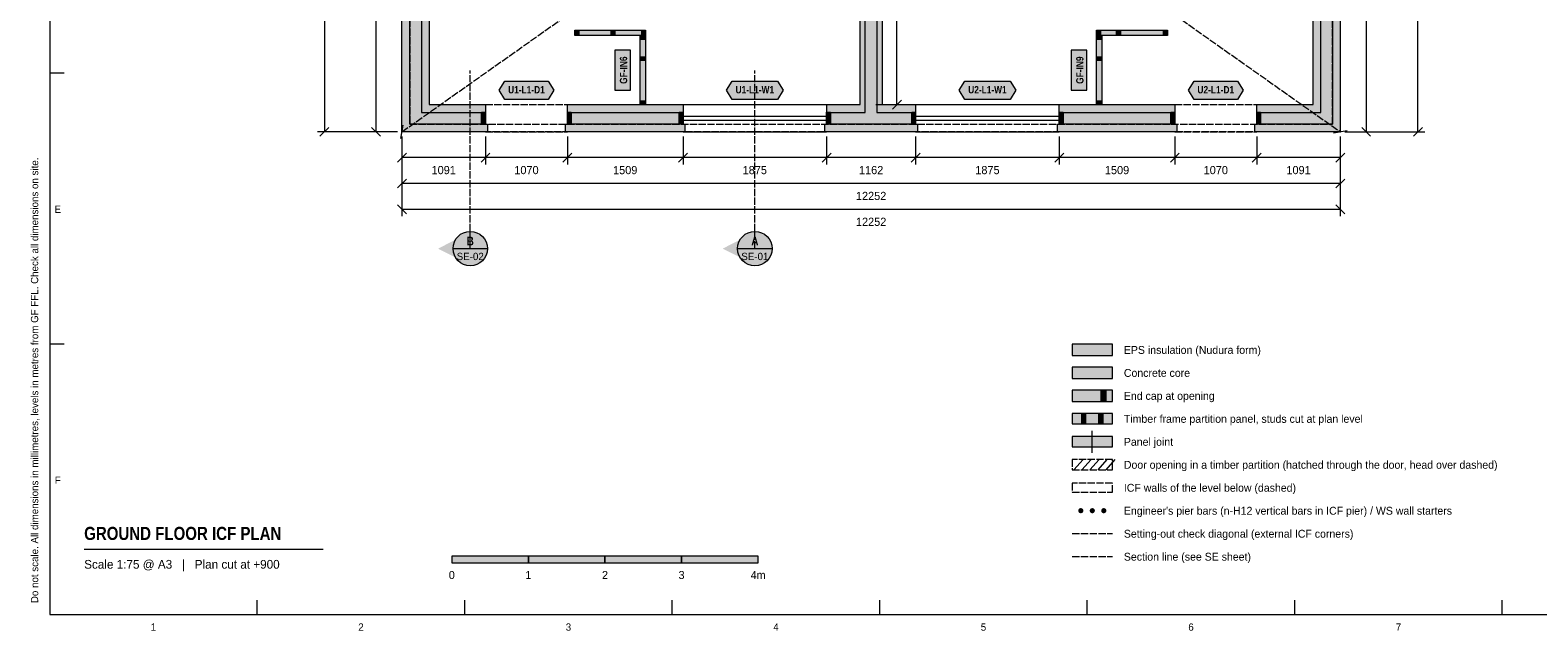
# Model space of a CAD drawing. Header units: millimetres. Extents: x 17 to 413, y 4 to 292.
# Tile 1 of 5: x 17 to 279, y 4 to 109. Entities that reach past the tile are written whole.
import ezdxf
from ezdxf.enums import TextEntityAlignment as Align

# ---------------------------------------------------------------- set-up
doc = ezdxf.new("R2010")
doc.units = ezdxf.units.MM
doc.linetypes.add('DASHED', pattern=[1.524, 1.27, -0.254])
for name, color, linetype in [('FILL-C_9E1A1A', 7, 'Continuous'), ('FILL-C_B2B2B5', 7, 'Continuous'), ('FILL-EPS', 7, 'Continuous'), ('FILL-INK', 7, 'Continuous'), ('FILL-RED', 7, 'Continuous'), ('FILL-TEAL_DK', 7, 'Continuous'), ('FILL-TIMBER', 7, 'Continuous'), ('FILL-WHITE', 7, 'Continuous'), ('LINE-C_85297A', 7, 'Continuous'), ('LINE-C_85297A-DASH', 7, 'DASHED'), ('LINE-INK', 7, 'Continuous'), ('LINE-INK-DASH', 7, 'DASHED'), ('LINE-RED', 7, 'Continuous'), ('LINE-RED-DASH', 7, 'DASHED'), ('LINE-STEEL_GREY', 7, 'Continuous'), ('LINE-STEEL_GREY-DASH', 7, 'DASHED'), ('LINE-TEAL_DK', 7, 'Continuous'), ('LINE-TIMBER_DK', 7, 'Continuous'), ('TEXT-INK', 7, 'Continuous'), ('TEXT-RED', 7, 'Continuous'), ('TEXT-STEEL_GREY', 7, 'Continuous'), ('TEXT-TEAL_DK', 7, 'Continuous')]:
    doc.layers.add(name, color=color, linetype=linetype)
doc.styles.add('OpenSansCondensed-Bold', font='OpenSansCondensed-Bold.ttf')

msp = doc.modelspace()

# ---------------------------------------------------------------- hatches: boundary and pattern name
at = {"layer": 'FILL-C_9E1A1A', "true_color": 0x9e1a1a}
h = msp.add_hatch(color=24, dxfattribs=at)
h.dxf.hatch_style = 1
h.paths.add_polyline_path([(199.95, 25.1), (199.93, 25.22), (199.89, 25.32), (199.82, 25.42), (199.72, 25.49), (199.62, 25.53), (199.5, 25.55), (199.38, 25.53), (199.28, 25.49), (199.18, 25.42), (199.11, 25.32), (199.07, 25.22), (199.05, 25.1), (199.07, 24.98), (199.11, 24.88), (199.18, 24.78), (199.28, 24.71), (199.38, 24.67), (199.5, 24.65), (199.62, 24.67), (199.72, 24.71), (199.82, 24.78), (199.89, 24.88), (199.93, 24.98)])
h = msp.add_hatch(color=24, dxfattribs=at)
h.dxf.hatch_style = 1
h.paths.add_polyline_path([(201.95, 25.1), (201.93, 25.22), (201.89, 25.32), (201.82, 25.42), (201.72, 25.49), (201.62, 25.53), (201.5, 25.55), (201.38, 25.53), (201.28, 25.49), (201.18, 25.42), (201.11, 25.32), (201.07, 25.22), (201.05, 25.1), (201.07, 24.98), (201.11, 24.88), (201.18, 24.78), (201.28, 24.71), (201.38, 24.67), (201.5, 24.65), (201.62, 24.67), (201.72, 24.71), (201.82, 24.78), (201.89, 24.88), (201.93, 24.98)])
h = msp.add_hatch(color=24, dxfattribs=at)
h.dxf.hatch_style = 1
h.paths.add_polyline_path([(203.95, 25.1), (203.93, 25.22), (203.89, 25.32), (203.82, 25.42), (203.72, 25.49), (203.62, 25.53), (203.5, 25.55), (203.38, 25.53), (203.28, 25.49), (203.18, 25.42), (203.11, 25.32), (203.07, 25.22), (203.05, 25.1), (203.07, 24.98), (203.11, 24.88), (203.18, 24.78), (203.28, 24.71), (203.38, 24.67), (203.5, 24.65), (203.62, 24.67), (203.72, 24.71), (203.82, 24.78), (203.89, 24.88), (203.93, 24.98)])
at = {"layer": 'FILL-C_B2B2B5', "true_color": 0xb2b2b5}
h = msp.add_hatch(color=253, dxfattribs=at)
h.dxf.hatch_style = 1
h.paths.add_polyline_path([(136.36, 203.05), (84.7, 203.05), (84.7, 94.45), (95.86, 94.45), (95.86, 92.42), (82.67, 92.42), (82.67, 205.08), (136.36, 205.08)])
h = msp.add_hatch(color=253, dxfattribs=at)
h.dxf.hatch_style = 1
h.paths.add_polyline_path([(150.63, 205.08), (175.36, 205.08), (175.36, 203.05), (164.02, 203.05), (164.02, 94.45), (170.75, 94.45), (170.75, 92.42), (155.26, 92.42), (155.26, 94.45), (161.98, 94.45), (161.98, 203.05), (150.63, 203.05)])
h = msp.add_hatch(color=253, dxfattribs=at)
h.dxf.hatch_style = 1
h.paths.add_polyline_path([(189.64, 205.08), (243.33, 205.08), (243.33, 92.42), (230.14, 92.42), (230.14, 94.45), (241.3, 94.45), (241.3, 203.05), (189.64, 203.05)])
h = msp.add_hatch(color=253, dxfattribs=at)
h.dxf.hatch_style = 1
h.paths.add_polyline_path([(110.14, 94.45), (130.25, 94.45), (130.25, 92.42), (110.14, 92.42)])
h = msp.add_hatch(color=253, dxfattribs=at)
h.dxf.hatch_style = 1
h.paths.add_polyline_path([(195.76, 94.45), (215.87, 94.45), (215.87, 92.42), (195.76, 92.42)])
h = msp.add_hatch(color=253, dxfattribs=at)
h.dxf.hatch_style = 1
h.paths.add_polyline_path([(198, 48.1), (205, 48.1), (205, 50.1), (198, 50.1)])
at = {"layer": 'FILL-EPS', "true_color": 0xccffff}
h = msp.add_hatch(color=7, dxfattribs=at)
h.dxf.hatch_style = 1
h.paths.add_polyline_path([(81.32, 206.43), (136.69, 206.43), (136.69, 205.09), (136.36, 205.09), (136.36, 205.08), (82.67, 205.08), (82.67, 92.42), (95.86, 92.42), (95.86, 92.41), (96.2, 92.41), (96.2, 91.07), (81.32, 91.07)])
h = msp.add_hatch(color=7, dxfattribs=at)
h.dxf.hatch_style = 1
h.paths.add_polyline_path([(189.64, 205.09), (189.3, 205.09), (189.3, 206.43), (244.68, 206.43), (244.68, 91.07), (229.81, 91.07), (229.81, 92.41), (230.14, 92.41), (230.14, 92.42), (243.33, 92.42), (243.33, 205.08), (189.64, 205.08)])
h = msp.add_hatch(color=7, dxfattribs=at)
h.dxf.hatch_style = 1
h.paths.add_polyline_path([(136.36, 201.69), (86.06, 201.69), (86.06, 95.81), (95.86, 95.81), (95.86, 94.45), (84.7, 94.45), (84.7, 203.05), (136.36, 203.05)])
h = msp.add_hatch(color=7, dxfattribs=at)
h.dxf.hatch_style = 1
h.paths.add_polyline_path([(150.63, 201.69), (150.63, 203.05), (161.98, 203.05), (161.98, 94.45), (155.26, 94.45), (155.26, 95.81), (161.1, 95.81), (161.1, 201.69)])
h = msp.add_hatch(color=7, dxfattribs=at)
h.dxf.hatch_style = 1
h.paths.add_polyline_path([(175.36, 201.69), (164.91, 201.69), (164.91, 95.81), (170.75, 95.81), (170.75, 94.45), (164.02, 94.45), (164.02, 203.05), (175.36, 203.05)])
h = msp.add_hatch(color=7, dxfattribs=at)
h.dxf.hatch_style = 1
h.paths.add_polyline_path([(239.94, 201.69), (189.64, 201.69), (189.64, 203.05), (241.3, 203.05), (241.3, 94.45), (230.14, 94.45), (230.14, 95.81), (239.94, 95.81)])
h = msp.add_hatch(color=7, dxfattribs=at)
h.dxf.hatch_style = 1
h.paths.add_polyline_path([(110.14, 95.81), (130.25, 95.81), (130.25, 94.45), (110.14, 94.45)])
h = msp.add_hatch(color=7, dxfattribs=at)
h.dxf.hatch_style = 1
h.paths.add_polyline_path([(195.76, 95.81), (215.87, 95.81), (215.87, 94.45), (195.76, 94.45)])
h = msp.add_hatch(color=7, dxfattribs=at)
h.dxf.hatch_style = 1
h.paths.add_polyline_path([(130.58, 92.41), (130.58, 91.07), (109.8, 91.07), (109.8, 92.41), (110.14, 92.41), (110.14, 92.42), (130.25, 92.42), (130.25, 92.41)])
h = msp.add_hatch(color=7, dxfattribs=at)
h.dxf.hatch_style = 1
h.paths.add_polyline_path([(170.75, 92.41), (171.08, 92.41), (171.08, 91.07), (154.92, 91.07), (154.92, 92.41), (155.26, 92.41), (155.26, 92.42), (170.75, 92.42)])
h = msp.add_hatch(color=7, dxfattribs=at)
h.dxf.hatch_style = 1
h.paths.add_polyline_path([(195.76, 92.41), (195.76, 92.42), (215.87, 92.42), (215.87, 92.41), (216.2, 92.41), (216.2, 91.07), (195.42, 91.07), (195.42, 92.41)])
h = msp.add_hatch(color=7, dxfattribs=at)
h.dxf.hatch_style = 1
h.paths.add_polyline_path([(198, 52.1), (205, 52.1), (205, 54.1), (198, 54.1)])
h = msp.add_hatch(color=7, dxfattribs=at)
h.dxf.hatch_style = 1
h.paths.add_polyline_path([(198, 44.1), (205, 44.1), (205, 46.1), (198, 46.1)])
at = {"layer": 'FILL-INK', "true_color": 0x14141a}
h = msp.add_hatch(color=250, dxfattribs=at)
h.dxf.hatch_style = 1
h.paths.add_polyline_path([(90, 16), (103.33, 16), (103.33, 17.2), (90, 17.2)])
h = msp.add_hatch(color=250, dxfattribs=at)
h.dxf.hatch_style = 1
h.paths.add_polyline_path([(116.67, 16), (130, 16), (130, 17.2), (116.67, 17.2)])
at = {"layer": 'FILL-RED', "true_color": 0xb81a1f}
h = msp.add_hatch(color=242, dxfattribs=at)
h.dxf.hatch_style = 1
h.paths.add_polyline_path([(87.61, 70.73), (93.21, 67.88), (93.21, 73.58)])
h = msp.add_hatch(color=242, dxfattribs=at)
h.dxf.hatch_style = 1
h.paths.add_polyline_path([(137.16, 70.73), (142.76, 67.88), (142.76, 73.58)])
at = {"layer": 'FILL-TEAL_DK', "true_color": 0x006b5c}
h = msp.add_hatch(color=126, dxfattribs=at)
h.dxf.hatch_style = 1
h.paths.add_polyline_path([(95.2, 92.42), (95.2, 94.46), (95.86, 94.46), (95.86, 92.42), (95.2, 92.42)])
h = msp.add_hatch(color=126, dxfattribs=at)
h.dxf.hatch_style = 1
h.paths.add_polyline_path([(110.13, 94.46), (110.8, 94.46), (110.8, 92.42), (110.13, 92.42)])
h = msp.add_hatch(color=126, dxfattribs=at)
h.dxf.hatch_style = 1
h.paths.add_polyline_path([(129.58, 94.46), (130.25, 94.46), (130.25, 92.42), (129.58, 92.42)])
h = msp.add_hatch(color=126, dxfattribs=at)
h.dxf.hatch_style = 1
h.paths.add_polyline_path([(155.25, 94.46), (155.92, 94.46), (155.92, 92.42), (155.25, 92.42)])
h = msp.add_hatch(color=126, dxfattribs=at)
h.dxf.hatch_style = 1
h.paths.add_polyline_path([(170.08, 94.46), (170.75, 94.46), (170.75, 92.42), (170.08, 92.42)])
h = msp.add_hatch(color=126, dxfattribs=at)
h.dxf.hatch_style = 1
h.paths.add_polyline_path([(195.75, 94.46), (196.42, 94.46), (196.42, 92.42), (195.75, 92.42)])
h = msp.add_hatch(color=126, dxfattribs=at)
h.dxf.hatch_style = 1
h.paths.add_polyline_path([(215.2, 94.46), (215.87, 94.46), (215.87, 92.42), (215.2, 92.42)])
h = msp.add_hatch(color=126, dxfattribs=at)
h.dxf.hatch_style = 1
h.paths.add_polyline_path([(230.14, 94.46), (230.8, 94.46), (230.8, 92.42), (230.14, 92.42)])
h = msp.add_hatch(color=126, dxfattribs=at)
h.dxf.hatch_style = 1
h.paths.add_polyline_path([(203, 44.1), (203.9, 44.1), (203.9, 46.1), (203, 46.1)])
at = {"layer": 'FILL-TIMBER', "true_color": 0xeddbb8}
h = msp.add_hatch(color=254, dxfattribs=at)
h.dxf.hatch_style = 1
h.paths.add_polyline_path([(112.09, 107.82), (111.68, 107.82), (111.42, 107.82), (111.42, 108.18), (111.42, 108.75), (111.84, 108.75), (112.09, 108.75), (112.09, 108.4)])
h = msp.add_hatch(color=254, dxfattribs=at)
h.dxf.hatch_style = 1
h.paths.add_polyline_path([(118.39, 107.82), (117.98, 107.82), (117.73, 107.82), (117.73, 108.18), (117.73, 108.75), (118.14, 108.75), (118.39, 108.75), (118.39, 108.4)])
h = msp.add_hatch(color=254, dxfattribs=at)
h.dxf.hatch_style = 1
h.paths.add_polyline_path([(123.75, 107.79), (123.75, 107.38), (123.75, 107.13), (123.39, 107.13), (122.81, 107.13), (122.81, 107.54), (122.81, 107.79), (123.17, 107.79)])
h = msp.add_hatch(color=254, dxfattribs=at)
h.dxf.hatch_style = 1
h.paths.add_polyline_path([(123.75, 107.82), (123.34, 107.82), (123.08, 107.82), (123.08, 108.18), (123.08, 108.75), (123.49, 108.75), (123.75, 108.75), (123.75, 108.4)])
h = msp.add_hatch(color=254, dxfattribs=at)
h.dxf.hatch_style = 1
h.paths.add_polyline_path([(202.92, 107.82), (202.51, 107.82), (202.25, 107.82), (202.25, 108.18), (202.25, 108.75), (202.66, 108.75), (202.92, 108.75), (202.92, 108.4)])
h = msp.add_hatch(color=254, dxfattribs=at)
h.dxf.hatch_style = 1
h.paths.add_polyline_path([(203.19, 107.79), (203.19, 107.38), (203.19, 107.13), (202.83, 107.13), (202.25, 107.13), (202.25, 107.54), (202.25, 107.79), (202.61, 107.79)])
h = msp.add_hatch(color=254, dxfattribs=at)
h.dxf.hatch_style = 1
h.paths.add_polyline_path([(206.39, 107.82), (205.98, 107.82), (205.73, 107.82), (205.73, 108.18), (205.73, 108.75), (206.14, 108.75), (206.39, 108.75), (206.39, 108.4)])
h = msp.add_hatch(color=254, dxfattribs=at)
h.dxf.hatch_style = 1
h.paths.add_polyline_path([(214.58, 107.82), (214.16, 107.82), (213.91, 107.82), (213.91, 108.18), (213.91, 108.75), (214.32, 108.75), (214.58, 108.75), (214.58, 108.4)])
h = msp.add_hatch(color=254, dxfattribs=at)
h.dxf.hatch_style = 1
h.paths.add_polyline_path([(123.75, 104.14), (123.75, 103.73), (123.75, 103.47), (123.39, 103.47), (122.81, 103.47), (122.81, 103.89), (122.81, 104.14), (123.17, 104.14)])
h = msp.add_hatch(color=254, dxfattribs=at)
h.dxf.hatch_style = 1
h.paths.add_polyline_path([(203.19, 104.14), (203.19, 103.73), (203.19, 103.47), (202.83, 103.47), (202.25, 103.47), (202.25, 103.89), (202.25, 104.14), (202.61, 104.14)])
h = msp.add_hatch(color=254, dxfattribs=at)
h.dxf.hatch_style = 1
h.paths.add_polyline_path([(123.75, 96.48), (123.75, 96.07), (123.75, 95.81), (123.39, 95.81), (122.81, 95.81), (122.81, 96.22), (122.81, 96.48), (123.17, 96.48)])
h = msp.add_hatch(color=254, dxfattribs=at)
h.dxf.hatch_style = 1
h.paths.add_polyline_path([(203.19, 96.48), (203.19, 96.07), (203.19, 95.81), (202.83, 95.81), (202.25, 95.81), (202.25, 96.22), (202.25, 96.48), (202.61, 96.48)])
h = msp.add_hatch(color=254, dxfattribs=at)
h.dxf.hatch_style = 1
h.paths.add_polyline_path([(199.6, 40.2), (200.4, 40.2), (200.4, 42), (199.6, 42)])
h = msp.add_hatch(color=254, dxfattribs=at)
h.dxf.hatch_style = 1
h.paths.add_polyline_path([(202.6, 40.2), (203.4, 40.2), (203.4, 42), (202.6, 42)])
at = {"layer": 'FILL-WHITE', "true_color": 0xfaf5e8}
h = msp.add_hatch(color=7, dxfattribs=at)
h.dxf.hatch_style = 1
h.paths.add_polyline_path([(111.42, 107.82), (111.42, 108.18), (111.42, 108.75), (111.84, 108.75), (112.09, 108.75), (117.73, 108.75), (118.14, 108.75), (118.39, 108.75), (123.08, 108.75), (123.49, 108.75), (123.75, 108.75), (123.75, 108.4), (123.75, 107.82), (123.34, 107.82), (123.08, 107.82), (118.39, 107.82), (117.98, 107.82), (117.73, 107.82), (112.09, 107.82), (111.68, 107.82)])
h = msp.add_hatch(color=7, dxfattribs=at)
h.dxf.hatch_style = 1
h.paths.add_polyline_path([(123.75, 95.81), (123.39, 95.81), (122.81, 95.81), (122.81, 96.22), (122.81, 96.48), (122.81, 103.47), (122.81, 103.89), (122.81, 104.14), (122.81, 107.13), (122.81, 107.54), (122.81, 107.79), (123.17, 107.79), (123.75, 107.79), (123.75, 107.38), (123.75, 107.13), (123.75, 104.14), (123.75, 103.73), (123.75, 103.47), (123.75, 96.48), (123.75, 96.07)])
h = msp.add_hatch(color=7, dxfattribs=at)
h.dxf.hatch_style = 1
h.paths.add_polyline_path([(202.25, 107.82), (202.25, 108.18), (202.25, 108.75), (202.66, 108.75), (202.92, 108.75), (205.73, 108.75), (206.14, 108.75), (206.39, 108.75), (213.91, 108.75), (214.32, 108.75), (214.58, 108.75), (214.58, 108.4), (214.58, 107.82), (214.16, 107.82), (213.91, 107.82), (206.39, 107.82), (205.98, 107.82), (205.73, 107.82), (202.92, 107.82), (202.51, 107.82)])
h = msp.add_hatch(color=7, dxfattribs=at)
h.dxf.hatch_style = 1
h.paths.add_polyline_path([(203.19, 95.81), (202.83, 95.81), (202.25, 95.81), (202.25, 96.22), (202.25, 96.48), (202.25, 103.47), (202.25, 103.89), (202.25, 104.14), (202.25, 107.13), (202.25, 107.54), (202.25, 107.79), (202.61, 107.79), (203.19, 107.79), (203.19, 107.38), (203.19, 107.13), (203.19, 104.14), (203.19, 103.73), (203.19, 103.47), (203.19, 96.48), (203.19, 96.07)])
at = {"layer": 'FILL-WHITE', "true_color": 0xffffff}
h = msp.add_hatch(color=7, dxfattribs=at)
h.dxf.hatch_style = 1
h.paths.add_polyline_path([(121.13, 98.31), (121.13, 105.29), (118.36, 105.29), (118.36, 98.31)])
h = msp.add_hatch(color=7, dxfattribs=at)
h.dxf.hatch_style = 1
h.paths.add_polyline_path([(200.57, 98.31), (200.57, 105.29), (197.8, 105.29), (197.8, 98.31)])
h = msp.add_hatch(color=7, dxfattribs=at)
h.dxf.hatch_style = 1
h.paths.add_polyline_path([(98.24, 98.31), (99.24, 99.91), (106.76, 99.91), (107.76, 98.31), (106.76, 96.71), (99.24, 96.71)])
h = msp.add_hatch(color=7, dxfattribs=at)
h.dxf.hatch_style = 1
h.paths.add_polyline_path([(137.81, 98.31), (138.81, 99.91), (146.69, 99.91), (147.69, 98.31), (146.69, 96.71), (138.81, 96.71)])
h = msp.add_hatch(color=7, dxfattribs=at)
h.dxf.hatch_style = 1
h.paths.add_polyline_path([(178.31, 98.31), (179.31, 99.91), (187.19, 99.91), (188.19, 98.31), (187.19, 96.71), (179.31, 96.71)])
h = msp.add_hatch(color=7, dxfattribs=at)
h.dxf.hatch_style = 1
h.paths.add_polyline_path([(218.24, 98.31), (219.24, 99.91), (226.76, 99.91), (227.76, 98.31), (226.76, 96.71), (219.24, 96.71)])
h = msp.add_hatch(color=7, dxfattribs=at)
h.dxf.hatch_style = 1
h.paths.add_polyline_path([(96.21, 70.73), (96.11, 71.51), (95.81, 72.23), (95.33, 72.85), (94.71, 73.33), (93.99, 73.63), (93.21, 73.73), (92.43, 73.63), (91.71, 73.33), (91.09, 72.85), (90.61, 72.23), (90.31, 71.51), (90.21, 70.73), (90.31, 69.96), (90.61, 69.23), (91.09, 68.61), (91.71, 68.14), (92.43, 67.84), (93.21, 67.73), (93.99, 67.84), (94.71, 68.14), (95.33, 68.61), (95.81, 69.23), (96.11, 69.96)])
h = msp.add_hatch(color=7, dxfattribs=at)
h.dxf.hatch_style = 1
h.paths.add_polyline_path([(145.76, 70.73), (145.66, 71.51), (145.36, 72.23), (144.88, 72.85), (144.26, 73.33), (143.53, 73.63), (142.76, 73.73), (141.98, 73.63), (141.26, 73.33), (140.64, 72.85), (140.16, 72.23), (139.86, 71.51), (139.76, 70.73), (139.86, 69.96), (140.16, 69.23), (140.64, 68.61), (141.26, 68.14), (141.98, 67.84), (142.76, 67.73), (143.53, 67.84), (144.26, 68.14), (144.88, 68.61), (145.36, 69.23), (145.66, 69.96)])
at = {"layer": 'FILL-WHITE', "true_color": 0xfaf5e8}
h = msp.add_hatch(color=7, dxfattribs=at)
h.dxf.hatch_style = 1
h.paths.add_polyline_path([(198, 40.2), (205, 40.2), (205, 42), (198, 42)])
h = msp.add_hatch(color=7, dxfattribs=at)
h.dxf.hatch_style = 1
h.paths.add_polyline_path([(198, 36.2), (205, 36.2), (205, 38), (198, 38)])
at = {"layer": 'FILL-WHITE', "true_color": 0xffffff}
h = msp.add_hatch(color=7, dxfattribs=at)
h.dxf.hatch_style = 1
h.paths.add_polyline_path([(103.33, 16), (116.67, 16), (116.67, 17.2), (103.33, 17.2)])
h = msp.add_hatch(color=7, dxfattribs=at)
h.dxf.hatch_style = 1
h.paths.add_polyline_path([(130, 16), (143.33, 16), (143.33, 17.2), (130, 17.2)])

# ---------------------------------------------------------------- linework, layer by layer
at = {"layer": 'LINE-C_85297A', "lineweight": 5}
for p, q in [((81.11, 89.88), (81.52, 92.25)), ((243.5, 90.86), (245.87, 91.27))]:
    msp.add_line(p, q, dxfattribs=at)
at = {"layer": 'LINE-C_85297A-DASH', "lineweight": 5}
for p, q in [((81.32, 91.07), (244.68, 206.43)), ((81.32, 206.43), (244.68, 91.07)), ((198, 21.1), (205, 21.1))]:
    msp.add_line(p, q, dxfattribs=at)
at = {"layer": 'LINE-INK', "lineweight": 5}
for p, q in [((67.82, 206.43), (67.82, 91.07)), ((76.82, 91.07), (76.82, 206.43)), ((249.18, 206.43), (249.18, 91.07)), ((258.18, 91.07), (258.18, 206.43)), ((167.5, 95.81), (167.5, 201.69)), ((20, 101.33), (22.5, 101.33)), ((130.25, 95.81), (155.25, 95.81)), ((163.8, 95.81), (168.7, 95.81)), ((166.72, 95.03), (168.28, 96.59)), ((170.75, 95.81), (195.75, 95.81)), ((130.25, 93.77), (155.25, 93.77)), ((130.25, 93.1), (155.25, 93.1)), ((170.75, 93.77), (195.75, 93.77)), ((170.75, 93.1), (195.75, 93.1)), ((80.52, 91.07), (66.62, 91.07)), ((68.6, 91.84), (67.04, 90.29)), ((80.52, 91.07), (75.62, 91.07)), ((77.6, 90.29), (76.04, 91.84)), ((81.32, 90.27), (81.32, 85.37)), ((81.32, 90.27), (81.32, 80.87)), ((81.32, 90.27), (81.32, 76.37)), ((95.86, 90.27), (95.86, 85.37)), ((110.13, 90.27), (110.13, 85.37)), ((130.25, 91.07), (155.25, 91.07)), ((130.25, 90.27), (130.25, 85.37)), ((155.25, 90.27), (155.25, 85.37)), ((170.75, 91.07), (195.75, 91.07)), ((170.75, 90.27), (170.75, 85.37)), ((195.75, 90.27), (195.75, 85.37)), ((215.87, 90.27), (215.87, 85.37)), ((230.14, 90.27), (230.14, 85.37)), ((244.68, 90.27), (244.68, 85.37)), ((244.68, 90.27), (244.68, 80.87)), ((244.68, 90.27), (244.68, 76.37)), ((245.48, 91.07), (250.38, 91.07)), ((245.48, 91.07), (259.38, 91.07)), ((248.4, 91.84), (249.96, 90.29)), ((257.4, 90.29), (258.96, 91.84)), ((82.1, 87.34), (80.54, 85.79)), ((96.64, 87.34), (95.09, 85.79)), ((110.91, 87.34), (109.35, 85.79)), ((131.03, 87.34), (129.47, 85.79)), ((156.03, 87.34), (154.47, 85.79)), ((171.53, 87.34), (169.97, 85.79)), ((196.53, 87.34), (194.97, 85.79)), ((216.65, 87.34), (215.09, 85.79)), ((230.91, 87.34), (229.36, 85.79)), ((245.46, 87.34), (243.9, 85.79)), ((244.68, 86.57), (81.32, 86.57)), ((82.1, 82.84), (80.54, 81.29)), ((244.68, 82.07), (81.32, 82.07)), ((245.46, 82.84), (243.9, 81.29)), ((80.54, 78.34), (82.1, 76.79)), ((81.32, 77.57), (244.68, 77.57)), ((243.9, 78.34), (245.46, 76.79)), ((20, 54.17), (22.5, 54.17)), ((201.5, 35.2), (201.5, 39)), ((26, 18.4), (67.63, 18.4)), ((56.12, 7), (56.12, 9.5)), ((92.25, 7), (92.25, 9.5)), ((128.38, 7), (128.38, 9.5)), ((164.5, 7), (164.5, 9.5)), ((200.62, 7), (200.62, 9.5)), ((236.75, 7), (236.75, 9.5)), ((272.88, 7), (272.88, 9.5))]:
    msp.add_line(p, q, dxfattribs=at)
for points in [[(20, 7), (413, 7), (413, 290), (20, 290)], [(81.32, 91.07), (81.32, 206.43), (136.69, 206.43), (136.69, 205.09), (136.36, 205.09), (136.36, 201.69), (86.06, 201.69), (86.06, 95.81), (95.86, 95.81), (95.86, 92.41), (96.2, 92.41), (96.2, 91.07)], [(161.1, 201.69), (150.63, 201.69), (150.63, 205.09), (150.3, 205.09), (150.3, 206.43), (175.7, 206.43), (175.7, 205.09), (175.36, 205.09), (175.36, 201.69), (164.91, 201.69), (164.91, 95.81), (170.75, 95.81), (170.75, 92.41), (171.08, 92.41), (171.08, 91.07), (154.92, 91.07), (154.92, 92.41), (155.26, 92.41), (155.26, 95.81), (161.1, 95.81)], [(239.94, 95.81), (239.94, 201.69), (189.64, 201.69), (189.64, 205.09), (189.3, 205.09), (189.3, 206.43), (244.68, 206.43), (244.68, 91.07), (229.81, 91.07), (229.81, 92.41), (230.14, 92.41), (230.14, 95.81)], [(111.42, 107.82), (111.42, 108.18), (111.42, 108.75), (111.84, 108.75), (112.09, 108.75), (117.73, 108.75), (118.14, 108.75), (118.39, 108.75), (123.08, 108.75), (123.49, 108.75), (123.75, 108.75), (123.75, 108.4), (123.75, 107.82), (123.34, 107.82), (123.08, 107.82), (118.39, 107.82), (117.98, 107.82), (117.73, 107.82), (112.09, 107.82), (111.68, 107.82)], [(123.75, 95.81), (123.39, 95.81), (122.81, 95.81), (122.81, 96.22), (122.81, 96.48), (122.81, 103.47), (122.81, 103.89), (122.81, 104.14), (122.81, 107.13), (122.81, 107.54), (122.81, 107.79), (123.17, 107.79), (123.75, 107.79), (123.75, 107.38), (123.75, 107.13), (123.75, 104.14), (123.75, 103.73), (123.75, 103.47), (123.75, 96.48), (123.75, 96.07)], [(202.25, 107.82), (202.25, 107.82), (202.25, 107.82), (202.25, 108.18), (202.25, 108.75), (202.25, 108.75), (202.25, 108.75), (202.66, 108.75), (202.92, 108.75), (205.73, 108.75), (206.14, 108.75), (206.39, 108.75), (213.91, 108.75), (214.32, 108.75), (214.58, 108.75), (214.58, 108.75), (214.58, 108.75), (214.58, 108.4), (214.58, 107.82), (214.58, 107.82), (214.58, 107.82), (214.16, 107.82), (213.91, 107.82), (206.39, 107.82), (205.98, 107.82), (205.73, 107.82), (202.92, 107.82), (202.51, 107.82)], [(203.19, 95.81), (203.19, 95.81), (203.19, 95.81), (203.19, 95.81), (202.83, 95.81), (202.25, 95.81), (202.25, 95.81), (202.25, 95.81), (202.25, 95.81), (202.25, 96.22), (202.25, 96.48), (202.25, 103.47), (202.25, 103.89), (202.25, 104.14), (202.25, 107.13), (202.25, 107.54), (202.25, 107.79), (202.25, 107.79), (202.25, 107.79), (202.25, 107.79), (202.61, 107.79), (203.19, 107.79), (203.19, 107.79), (203.19, 107.79), (203.19, 107.79), (203.19, 107.38), (203.19, 107.13), (203.19, 104.14), (203.19, 103.73), (203.19, 103.47), (203.19, 96.48), (203.19, 96.07)], [(121.13, 98.31), (121.13, 105.29), (118.36, 105.29), (118.36, 98.31)], [(200.57, 98.31), (200.57, 105.29), (197.8, 105.29), (197.8, 98.31)], [(130.25, 92.41), (130.58, 92.41), (130.58, 91.07), (109.8, 91.07), (109.8, 92.41), (110.14, 92.41), (110.14, 95.81), (130.25, 95.81)], [(195.42, 92.41), (195.76, 92.41), (195.76, 95.81), (215.87, 95.81), (215.87, 92.41), (216.2, 92.41), (216.2, 91.07), (195.42, 91.07)], [(198, 52.1), (205, 52.1), (205, 54.1), (198, 54.1)], [(198, 44.1), (205, 44.1), (205, 46.1), (198, 46.1)], [(198, 40.2), (205, 40.2), (205, 42), (198, 42)], [(198, 36.2), (205, 36.2), (205, 38), (198, 38)], [(90, 16), (103.33, 16), (103.33, 17.2), (90, 17.2)], [(103.33, 16), (116.67, 16), (116.67, 17.2), (103.33, 17.2)], [(116.67, 16), (130, 16), (130, 17.2), (116.67, 17.2)], [(130, 16), (143.33, 16), (143.33, 17.2), (130, 17.2)]]:
    msp.add_lwpolyline(points, close=True, dxfattribs=at)
at = {"layer": 'LINE-INK-DASH', "lineweight": 5}
for p, q in [((95.86, 95.81), (110.13, 95.81)), ((215.87, 95.81), (230.14, 95.81)), ((95.86, 91.07), (110.13, 91.07)), ((215.87, 91.07), (230.14, 91.07))]:
    msp.add_line(p, q, dxfattribs=at)
msp.add_lwpolyline([(198, 32.2), (205, 32.2), (205, 34), (198, 34)], close=True, dxfattribs=at)
at = {"layer": 'LINE-RED', "lineweight": 5}
for p, q in [((90.21, 70.73), (96.21, 70.73)), ((139.76, 70.73), (145.76, 70.73))]:
    msp.add_line(p, q, dxfattribs=at)
for centre in [(93.21, 70.73), (142.76, 70.73)]:
    msp.add_circle(centre, 3, dxfattribs=at)
at = {"layer": 'LINE-RED-DASH', "lineweight": 5}
for p, q in [((93.21, 70.73), (93.21, 101.73)), ((142.76, 70.73), (142.76, 101.73)), ((198, 17.1), (205, 17.1))]:
    msp.add_line(p, q, dxfattribs=at)
at = {"layer": 'LINE-STEEL_GREY', "lineweight": 5}
for points in [[(136.36, 203.05), (84.7, 203.05), (84.7, 94.45), (95.86, 94.45), (95.86, 92.42), (82.67, 92.42), (82.67, 205.08), (136.36, 205.08)], [(150.63, 205.08), (175.36, 205.08), (175.36, 203.05), (164.02, 203.05), (164.02, 94.45), (170.75, 94.45), (170.75, 92.42), (155.26, 92.42), (155.26, 94.45), (161.98, 94.45), (161.98, 203.05), (150.63, 203.05)], [(189.64, 205.08), (243.33, 205.08), (243.33, 92.42), (230.14, 92.42), (230.14, 94.45), (241.3, 94.45), (241.3, 203.05), (189.64, 203.05)], [(110.14, 94.45), (130.25, 94.45), (130.25, 92.42), (110.14, 92.42)], [(195.76, 94.45), (215.87, 94.45), (215.87, 92.42), (195.76, 92.42)], [(198, 48.1), (205, 48.1), (205, 50.1), (198, 50.1)]]:
    msp.add_lwpolyline(points, close=True, dxfattribs=at)
at = {"layer": 'LINE-STEEL_GREY-DASH', "lineweight": 5}
for points in [[(244.68, 206.43), (244.68, 206.43), (244.68, 91.07), (244.69, 91.06), (244.68, 91.06), (244.68, 91.07), (81.32, 91.07), (81.32, 206.43)], [(243.33, 205.08), (82.67, 205.08), (82.67, 92.42), (243.33, 92.42)], [(198, 28.3), (205, 28.3), (205, 29.9), (198, 29.9)]]:
    msp.add_lwpolyline(points, close=True, dxfattribs=at)
at = {"layer": 'LINE-TEAL_DK', "lineweight": 5}
for points in [[(98.24, 98.31), (99.24, 99.91), (106.76, 99.91), (107.76, 98.31), (106.76, 96.71), (99.24, 96.71)], [(137.81, 98.31), (138.81, 99.91), (146.69, 99.91), (147.69, 98.31), (146.69, 96.71), (138.81, 96.71)], [(178.31, 98.31), (179.31, 99.91), (187.19, 99.91), (188.19, 98.31), (187.19, 96.71), (179.31, 96.71)], [(218.24, 98.31), (219.24, 99.91), (226.76, 99.91), (227.76, 98.31), (226.76, 96.71), (219.24, 96.71)], [(95.2, 92.42), (95.2, 92.42), (95.2, 94.46), (95.2, 94.46), (95.2, 94.46), (95.2, 94.46), (95.86, 94.46), (95.86, 94.46), (95.86, 94.46), (95.86, 94.46), (95.86, 92.42), (95.86, 92.42), (95.86, 92.42), (95.86, 92.42), (95.2, 92.42), (95.2, 92.42)], [(110.13, 94.46), (110.8, 94.46), (110.8, 92.42), (110.13, 92.42)], [(129.58, 94.46), (130.25, 94.46), (130.25, 92.42), (129.58, 92.42)], [(155.25, 94.46), (155.92, 94.46), (155.92, 92.42), (155.25, 92.42)], [(170.08, 94.46), (170.75, 94.46), (170.75, 92.42), (170.08, 92.42)], [(195.75, 94.46), (196.42, 94.46), (196.42, 92.42), (195.75, 92.42)], [(215.2, 94.46), (215.87, 94.46), (215.87, 92.42), (215.2, 92.42)], [(230.14, 94.46), (230.8, 94.46), (230.8, 92.42), (230.14, 92.42)], [(203, 44.1), (203.9, 44.1), (203.9, 46.1), (203, 46.1)]]:
    msp.add_lwpolyline(points, close=True, dxfattribs=at)
at = {"layer": 'LINE-TIMBER_DK', "lineweight": 5}
for p, q in [((198.3, 32.2), (199.9, 34)), ((199.7, 32.2), (201.3, 34)), ((201.1, 32.2), (202.7, 34)), ((202.5, 32.2), (204.1, 34)), ((203.9, 32.2), (205.5, 34))]:
    msp.add_line(p, q, dxfattribs=at)
for points in [[(112.09, 107.82), (111.68, 107.82), (111.42, 107.82), (111.42, 108.18), (111.42, 108.75), (111.84, 108.75), (112.09, 108.75), (112.09, 108.4)], [(118.39, 107.82), (117.98, 107.82), (117.73, 107.82), (117.73, 108.18), (117.73, 108.75), (118.14, 108.75), (118.39, 108.75), (118.39, 108.4)], [(123.75, 107.79), (123.75, 107.38), (123.75, 107.13), (123.39, 107.13), (122.81, 107.13), (122.81, 107.54), (122.81, 107.79), (123.17, 107.79)], [(123.75, 107.82), (123.34, 107.82), (123.08, 107.82), (123.08, 108.18), (123.08, 108.75), (123.49, 108.75), (123.75, 108.75), (123.75, 108.4)], [(202.92, 107.82), (202.51, 107.82), (202.25, 107.82), (202.25, 108.18), (202.25, 108.75), (202.66, 108.75), (202.92, 108.75), (202.92, 108.4)], [(203.19, 107.79), (203.19, 107.38), (203.19, 107.13), (202.83, 107.13), (202.25, 107.13), (202.25, 107.54), (202.25, 107.79), (202.61, 107.79)], [(206.39, 107.82), (205.98, 107.82), (205.73, 107.82), (205.73, 108.18), (205.73, 108.75), (206.14, 108.75), (206.39, 108.75), (206.39, 108.4)], [(214.58, 107.82), (214.16, 107.82), (213.91, 107.82), (213.91, 108.18), (213.91, 108.75), (214.32, 108.75), (214.58, 108.75), (214.58, 108.4)], [(123.75, 104.14), (123.75, 103.73), (123.75, 103.47), (123.39, 103.47), (122.81, 103.47), (122.81, 103.89), (122.81, 104.14), (123.17, 104.14)], [(203.19, 104.14), (203.19, 103.73), (203.19, 103.47), (202.83, 103.47), (202.25, 103.47), (202.25, 103.89), (202.25, 104.14), (202.61, 104.14)], [(123.75, 96.48), (123.75, 96.07), (123.75, 95.81), (123.39, 95.81), (122.81, 95.81), (122.81, 96.22), (122.81, 96.48), (123.17, 96.48)], [(203.19, 96.48), (203.19, 96.07), (203.19, 95.81), (202.83, 95.81), (202.25, 95.81), (202.25, 96.22), (202.25, 96.48), (202.61, 96.48)], [(199.6, 40.2), (200.4, 40.2), (200.4, 42), (199.6, 42)], [(202.6, 40.2), (203.4, 40.2), (203.4, 42), (202.6, 42)]]:
    msp.add_lwpolyline(points, close=True, dxfattribs=at)

# ---------------------------------------------------------------- texts
at = {"layer": 'TEXT-INK', "style": 'OpenSansCondensed-Bold'}
for s, p in [('GF-IN6', (120.53, 101.8)), ('GF-IN9', (199.97, 101.8))]:
    msp.add_text(s, height=1.27, rotation=90, dxfattribs=at).set_placement(p, align=Align.CENTER)
at = {"layer": 'TEXT-INK'}
for s, height, p in [('1091', 1.422, (88.59, 83.69)), ('1070', 1.422, (103, 83.69)), ('1509', 1.422, (120.19, 83.69)), ('1875', 1.422, (142.75, 83.69)), ('1162', 1.422, (163, 83.69)), ('1875', 1.422, (183.25, 83.69)), ('1509', 1.422, (205.81, 83.69)), ('1070', 1.422, (223, 83.69)), ('1091', 1.422, (237.41, 83.69)), ('12252', 1.422, (163, 79.19)), ('12252', 1.422, (163, 74.69)), ('0', 1.4, (90, 13.2)), ('1', 1.4, (103.33, 13.2)), ('2', 1.4, (116.67, 13.2)), ('3', 1.4, (130, 13.2)), ('4m', 1.397, (143.33, 13.2))]:
    msp.add_text(s, height=height, dxfattribs=at).set_placement(p, align=Align.CENTER)
for s, p in [('EPS insulation (Nudura form)', (207, 52.4)), ('Concrete core', (207, 48.4)), ('End cap at opening', (207, 44.4)), ('Timber frame partition panel, studs cut at plan level', (207, 40.4)), ('Panel joint', (207, 36.4)), ('Door opening in a timber partition (hatched through the door, head over dashed)', (207, 32.4)), ('ICF walls of the level below (dashed)', (207, 28.4)), ("Engineer's pier bars (n-H12 vertical bars in ICF pier) / WS wall starters", (207, 24.4)), ('Setting-out check diagonal (external ICF corners)', (207, 20.4)), ('Section line (see SE sheet)', (207, 16.4))]:
    msp.add_text(s, height=1.3716, dxfattribs=at).set_placement(p)
at = {"layer": 'TEXT-INK', "style": 'OpenSansCondensed-Bold'}
msp.add_text('GROUND FLOOR ICF PLAN', height=2.286, dxfattribs=at).set_placement((26, 20))
at = {"layer": 'TEXT-RED', "style": 'OpenSansCondensed-Bold'}
for s, p in [('B', (93.21, 71.28)), ('A', (142.76, 71.28))]:
    msp.add_text(s, height=1.52, dxfattribs=at).set_placement(p, align=Align.CENTER)
at = {"layer": 'TEXT-RED'}
for s, p in [('SE-02', (93.21, 68.73)), ('SE-01', (142.76, 68.73))]:
    msp.add_text(s, height=1.27, dxfattribs=at).set_placement(p, align=Align.CENTER)
at = {"layer": 'TEXT-STEEL_GREY'}
msp.add_text('Do not scale. All dimensions in millimetres, levels in metres from GF FFL. Check all dimensions on site.', height=1.27, rotation=90, dxfattribs=at).set_placement((18, 9))
for s, p in [('E', (21.4, 76.95)), ('F', (21.4, 29.78)), ('1', (38.06, 4.2)), ('2', (74.19, 4.2)), ('3', (110.31, 4.2)), ('4', (146.44, 4.2)), ('5', (182.56, 4.2)), ('6', (218.69, 4.2)), ('7', (254.81, 4.2))]:
    msp.add_text(s, height=1.27, dxfattribs=at).set_placement(p, align=Align.CENTER)
msp.add_text('Scale 1:75 @ A3   |   Plan cut at +900', height=1.524, dxfattribs=at).set_placement((26, 15))
at = {"layer": 'TEXT-TEAL_DK', "style": 'OpenSansCondensed-Bold'}
for s, p in [('U1-L1-D1', (103, 97.76)), ('U1-L1-W1', (142.75, 97.76)), ('U2-L1-W1', (183.25, 97.76)), ('U2-L1-D1', (223, 97.76))]:
    msp.add_text(s, height=1.27, dxfattribs=at).set_placement(p, align=Align.CENTER)

doc.saveas('drawing.dxf')
